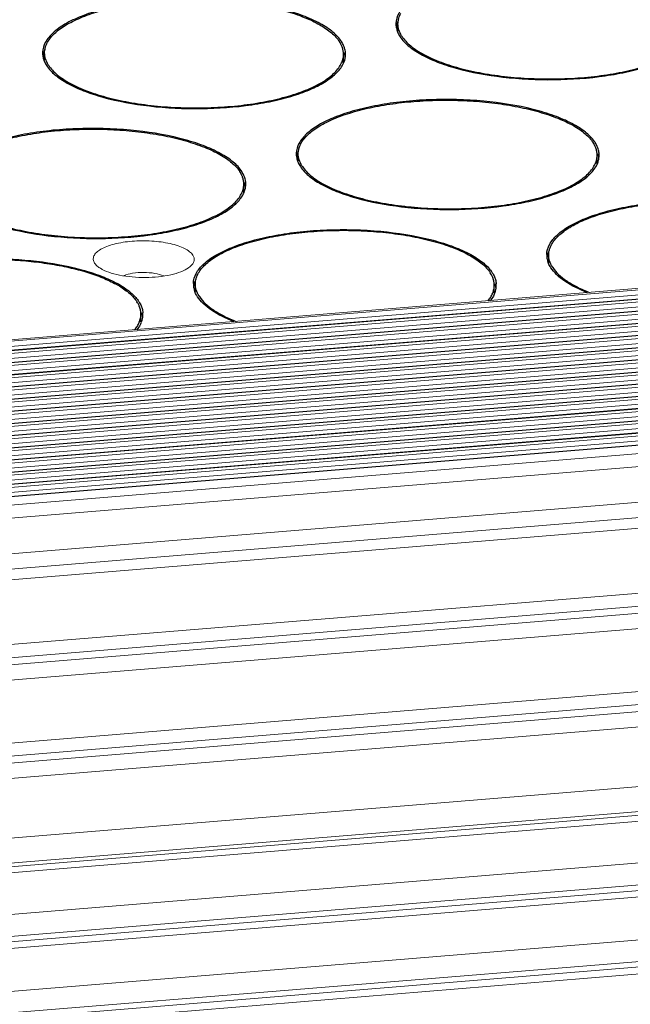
# Model space of a CAD drawing. Header units: millimetres. Extents: x 24895 to 26296, y -11704 to -10713.
# Tile 28 of 47: x 26030 to 26057, y -11367 to -11323. Entities that reach past the tile are written whole.
import ezdxf

# ---------------------------------------------------------------- set-up
doc = ezdxf.new("R2010")
doc.units = ezdxf.units.MM
doc.header["$LTSCALE"] = 50
doc.layers.get('0').update_dxf_attribs({"lineweight": 18})
doc.layers.add('02___PRT_ALL_AXES', color=7, linetype='Continuous')

msp = doc.modelspace()

# ---------------------------------------------------------------- linework, layer by layer
at = {"color": 7, "linetype": 'Continuous'}
for p, q in [((26201.594, -11323.471), (25789.028, -11357.292)), ((25789.066, -11357.35), (26201.631, -11323.529)), ((25789.118, -11357.569), (26201.684, -11323.748)), ((26201.889, -11323.925), (25789.324, -11357.745)), ((25789.399, -11357.861), (26201.964, -11324.04)), ((26201.868, -11323.908), (25789.422, -11357.719)), ((25789.452, -11358.08), (26202.017, -11324.259)), ((26202.223, -11324.435), (25789.657, -11358.256)), ((25789.732, -11358.371), (26202.298, -11324.55)), ((26202.201, -11324.419), (25789.755, -11358.23)), ((25789.785, -11358.591), (26202.35, -11324.77)), ((26202.556, -11324.946), (25789.991, -11358.767)), ((26202.534, -11324.929), (25790.088, -11358.741)), ((25790.066, -11358.882), (26202.631, -11325.061)), ((25790.118, -11359.101), (26202.683, -11325.281)), ((26202.867, -11325.44), (25790.422, -11359.251)), ((26202.889, -11325.457), (25790.324, -11359.278)), ((25790.399, -11359.393), (26202.964, -11325.572)), ((25790.529, -11359.606), (26203.016, -11325.791)), ((26203.222, -11325.967), (25790.657, -11359.788)), ((25790.732, -11359.903), (26203.297, -11326.082)), ((26203.2, -11325.951), (25790.755, -11359.762)), ((25790.862, -11360.116), (26203.35, -11326.302)), ((26203.555, -11326.478), (25790.99, -11360.299)), ((25791.065, -11360.414), (26203.63, -11326.593)), ((26203.534, -11326.462), (25791.088, -11360.273)), ((25791.196, -11360.627), (26203.683, -11326.813)), ((26203.889, -11326.989), (25791.323, -11360.81)), ((25791.398, -11360.925), (26203.964, -11327.104)), ((26203.867, -11326.972), (25791.421, -11360.783)), ((25791.529, -11361.138), (26204.016, -11327.323)), ((26204.222, -11327.499), (25791.657, -11361.32)), ((25791.732, -11361.435), (26204.297, -11327.614)), ((26204.2, -11327.483), (25791.755, -11361.294)), ((25791.862, -11361.649), (26204.349, -11327.834)), ((26204.555, -11328.01), (25791.99, -11361.831)), ((26204.533, -11327.994), (25792.088, -11361.805)), ((25792.065, -11361.946), (26204.63, -11328.125)), ((25792.195, -11362.159), (26204.683, -11328.345)), ((26204.888, -11328.521), (25792.323, -11362.342)), ((25792.398, -11362.457), (26204.963, -11328.636)), ((26204.866, -11328.504), (25792.421, -11362.315)), ((25792.529, -11362.67), (26205.016, -11328.855)), ((26205.221, -11329.031), (25792.656, -11362.852)), ((25792.731, -11362.967), (26205.297, -11329.147)), ((26205.2, -11329.015), (25792.754, -11362.826)), ((25792.862, -11363.181), (26205.349, -11329.366)), ((26205.555, -11329.542), (25792.989, -11363.363)), ((25793.065, -11363.478), (26205.63, -11329.657)), ((26205.533, -11329.526), (25793.087, -11363.337)), ((25793.195, -11363.691), (26205.682, -11329.877)), ((26205.866, -11330.036), (25793.301, -11363.857)), ((26205.888, -11330.053), (25793.323, -11363.874)), ((25793.55, -11364.222), (26206.115, -11330.401)), ((25793.908, -11364.771), (26206.25, -11330.968)), ((25794.888, -11366.272), (26206.392, -11332.538)), ((25795.306, -11366.914), (26206.307, -11333.221)), ((25795.599, -11367.363), (26204.899, -11333.81)), ((26033.712, -11334.284), (26033.596, -11334.155)), ((26206.67, -11336.524), (25797.124, -11370.098)), ((26206.805, -11337.091), (25797.294, -11370.662)), ((26206.833, -11337.405), (25797.38, -11370.971)), ((26206.748, -11338.088), (25797.537, -11371.634)), ((25797.984, -11374.377), (26207.061, -11340.842)), ((25798.052, -11374.949), (26207.196, -11341.409)), ((26207.224, -11341.723), (25798.078, -11375.263)), ((26207.139, -11342.405), (25798.139, -11375.934)), ((25798.375, -11378.553), (26207.364, -11345.025)), ((25798.472, -11379.641), (26207.521, -11346.109)), ((26207.509, -11346.274), (25798.487, -11379.805)), ((26207.417, -11346.55), (25798.511, -11380.071)), ((25798.676, -11381.905), (26207.153, -11348.419)), ((25798.763, -11382.864), (26207.295, -11349.373)), ((26207.28, -11349.618), (25798.784, -11383.106)), ((26207.187, -11349.915), (25798.81, -11383.393)), ((25798.98, -11385.284), (26206.958, -11351.839)), ((25799.065, -11386.221), (26207.102, -11352.771)), ((26207.089, -11353.02), (25799.087, -11386.467)), ((26206.995, -11353.339), (25799.115, -11386.776))]:
    msp.add_line(p, q, dxfattribs=at)
for points, knots in [([(26033.596, -11334.155), (26033.566, -11334.108), (26033.521, -11334.001), (26033.555, -11333.823), (26033.681, -11333.666), (26033.879, -11333.527), (26034.145, -11333.405), (26034.604, -11333.264), (26035.273, -11333.164), (26036.107, -11333.157), (26036.79, -11333.246), (26037.273, -11333.378), (26037.563, -11333.495), (26037.788, -11333.629), (26037.901, -11333.741), (26037.939, -11333.799)], [0, 0, 0, 0, 0.033454, 0.065423, 0.103054, 0.150465, 0.208667, 0.276944, 0.436244, 0.609111, 0.772842, 0.844704, 0.907054, 0.958777, 1, 1, 1, 1]), ([(26037.939, -11333.799), (26037.964, -11333.838), (26038.003, -11333.921), (26038.001, -11334.061), (26037.935, -11334.194), (26037.863, -11334.268), (26037.821, -11334.304)], [0, 0, 0, 0, 0.241927, 0.467165, 0.710668, 1, 1, 1, 1]), ([(26033.929, -11334.429), (26033.908, -11334.418), (26033.832, -11334.375), (26033.76, -11334.325), (26033.712, -11334.284)], [0, 0, 0, 0, 0.27097, 1, 1, 1, 1]), ([(26037.821, -11334.304), (26037.731, -11334.38), (26037.493, -11334.514), (26037.068, -11334.653), (26036.554, -11334.75), (26035.797, -11334.809), (26035.039, -11334.765), (26034.352, -11334.61), (26034.056, -11334.496), (26033.929, -11334.429)], [0, 0, 0, 0, 0.088137, 0.200454, 0.332288, 0.476286, 0.765275, 0.893104, 1, 1, 1, 1]), ([(26034.879, -11334.71), (26035.005, -11334.656), (26035.302, -11334.584), (26035.767, -11334.552), (26036.232, -11334.59), (26036.527, -11334.665), (26036.652, -11334.721)], [0, 0, 0, 0, 0.228465, 0.50049, 0.772258, 1, 1, 1, 1])]:
    msp.add_open_spline(points, degree=3, knots=knots, dxfattribs=at)
at = {"layer": '02___PRT_ALL_AXES', "color": 7, "linetype": 'Continuous'}
for p, q in [((26047.005, -11323.911), (26047.007, -11323.576)), ((26031.385, -11325.192), (26031.387, -11324.856)), ((26044.597, -11325.26), (26044.599, -11324.925)), ((26042.598, -11329.653), (26042.599, -11329.317)), ((26055.809, -11329.721), (26055.811, -11329.386)), ((26040.189, -11331.001), (26040.191, -11330.666)), ((26053.67, -11334.125), (26053.671, -11333.79)), ((26034.724, -11335.126), (26034.734, -11335.131)), ((26038.05, -11335.406), (26038.051, -11335.07)), ((26051.261, -11335.474), (26051.263, -11335.138)), ((26035.641, -11336.754), (26035.643, -11336.419))]:
    msp.add_line(p, q, dxfattribs=at)
for centre, radius, start, end in [((26047.8, -11323.58), 0.883, 178.3207, 179.7263), ((26047.801, -11323.58), 0.884, 179.7287, 183.8061), ((26047.817, -11323.579), 0.9, 183.8206, 189.0389), ((26047.856, -11323.856), 0.941, 163.6201, 171.6151), ((26047.903, -11323.869), 0.99, 162.3529, 163.6651), ((26047.861, -11323.571), 0.945, 189.0628, 195.3277), ((26047.918, -11323.556), 1.004, 195.3126, 199.0309), ((26047.956, -11323.543), 1.044, 199.0182, 200.5531), ((26048.318, -11323.399), 1.351, 211.705, 213.1278), ((26043.342, -11325.068), 1.287, 28.6776, 33.1871), ((26043.308, -11325.139), 1.432, 33.1334, 35.1147), ((26032.18, -11324.86), 0.883, 178.3207, 179.7263), ((26032.181, -11324.86), 0.884, 179.7287, 183.8061), ((26032.197, -11324.859), 0.9, 183.8206, 189.0389), ((26032.236, -11325.137), 0.941, 163.6201, 171.6151), ((26032.241, -11324.852), 0.945, 189.0628, 195.3277), ((26032.283, -11325.15), 0.99, 162.3529, 163.6651), ((26043.592, -11324.95), 1.01, 17.9254, 19.7633), ((26043.724, -11324.92), 0.875, 359.7076, 4.2131), ((26043.661, -11325.221), 1.031, 17.049, 20.859), ((26043.7, -11325.209), 0.989, 15.2991, 17.0329), ((26043.743, -11325.198), 0.945, 9.0628, 15.3277), ((26043.795, -11324.92), 0.894, 351.6597, 358.3023), ((26043.805, -11324.921), 0.884, 359.7287, 3.8061), ((26043.806, -11324.921), 0.883, 358.3198, 359.7263), ((26032.298, -11324.836), 1.004, 195.3126, 199.0309), ((26032.336, -11324.824), 1.044, 199.0182, 200.5531), ((26032.698, -11324.679), 1.351, 211.705, 213.1278), ((26043.723, -11325.255), 0.874, 356.2387, 359.7005), ((26043.675, -11324.891), 1.017, 338.6003, 343.6344), ((26043.748, -11324.912), 0.941, 343.6201, 351.6151), ((26054.555, -11329.529), 1.287, 28.6776, 33.1871), ((26054.52, -11329.6), 1.432, 33.1334, 35.1147), ((26043.392, -11329.321), 0.883, 178.3207, 179.7263), ((26043.393, -11329.321), 0.884, 179.7287, 183.8061), ((26043.448, -11329.598), 0.941, 163.6201, 171.6151), ((26043.495, -11329.611), 0.99, 162.3529, 163.6651), ((26054.805, -11329.411), 1.01, 17.9254, 19.7633), ((26054.936, -11329.381), 0.875, 359.7076, 4.2131), ((26054.873, -11329.682), 1.031, 17.049, 20.859), ((26055.017, -11329.382), 0.884, 359.7287, 3.8061), ((26043.409, -11329.32), 0.9, 183.8206, 189.0389), ((26043.454, -11329.313), 0.945, 189.0628, 195.3277), ((26043.51, -11329.297), 1.004, 195.3126, 199.0309), ((26043.548, -11329.284), 1.044, 199.0182, 200.5531), ((26054.815, -11329.324), 1.095, 334.7139, 338.6065), ((26054.935, -11329.716), 0.874, 356.2387, 359.7005), ((26054.887, -11329.352), 1.017, 338.6003, 343.6344), ((26054.912, -11329.67), 0.989, 15.2991, 17.0329), ((26054.96, -11329.373), 0.941, 343.6201, 351.6151), ((26054.955, -11329.659), 0.945, 9.0628, 15.3277), ((26055.007, -11329.381), 0.894, 351.6597, 358.3023), ((26055.018, -11329.381), 0.883, 358.3198, 359.7263), ((26038.935, -11330.81), 1.287, 28.6776, 33.1871), ((26038.9, -11330.881), 1.432, 33.1334, 35.1147), ((26043.91, -11329.14), 1.351, 211.705, 213.1278), ((26039.185, -11330.692), 1.01, 17.9254, 19.7633), ((26039.316, -11330.662), 0.875, 359.7076, 4.2131), ((26039.253, -11330.963), 1.031, 17.049, 20.859), ((26039.292, -11330.95), 0.989, 15.2991, 17.0329), ((26039.397, -11330.662), 0.884, 359.7287, 3.8061), ((26039.398, -11330.662), 0.883, 358.3198, 359.7263), ((26039.195, -11330.604), 1.095, 334.7317, 338.6068), ((26039.315, -11330.997), 0.874, 356.2387, 359.7005), ((26039.267, -11330.633), 1.017, 338.6003, 343.6344), ((26039.34, -11330.654), 0.941, 343.6201, 351.6151), ((26039.335, -11330.939), 0.945, 9.0628, 15.3277), ((26039.387, -11330.661), 0.894, 351.6597, 358.3023), ((26054.464, -11333.794), 0.883, 178.3207, 179.7263), ((26054.465, -11333.794), 0.884, 179.7287, 183.8061), ((26054.481, -11333.793), 0.9, 183.8206, 189.0389), ((26054.52, -11334.07), 0.941, 163.6201, 171.6151), ((26054.526, -11333.785), 0.945, 189.0628, 195.3277), ((26054.582, -11333.77), 1.004, 195.3126, 199.0309), ((26054.567, -11334.083), 0.99, 162.3529, 163.6651), ((26054.62, -11333.757), 1.044, 199.0182, 200.5531), ((26050.007, -11335.282), 1.287, 28.6776, 33.1871), ((26049.972, -11335.353), 1.432, 33.1334, 35.1147), ((26054.982, -11333.612), 1.351, 211.705, 213.1278), ((26050.257, -11335.164), 1.01, 17.9254, 19.7633), ((26032.408, -11338.946), 4.414, 60.0021, 60.9229), ((26032.385, -11339.104), 4.615, 60.4852, 61.4834), ((26032.524, -11338.746), 4.183, 58.7944, 60.0015), ((26032.51, -11338.883), 4.362, 59.4931, 60.4851), ((26038.844, -11335.074), 0.883, 178.3207, 179.7263), ((26038.845, -11335.074), 0.884, 179.7287, 183.8061), ((26038.861, -11335.073), 0.9, 183.8206, 189.0389), ((26038.9, -11335.351), 0.941, 163.6201, 171.6151), ((26038.906, -11335.066), 0.945, 189.0628, 195.3277), ((26038.962, -11335.05), 1.004, 195.3126, 199.0309), ((26038.947, -11335.364), 0.99, 162.3529, 163.6651), ((26039, -11335.037), 1.044, 199.0182, 200.5531), ((26050.388, -11335.134), 0.875, 359.7076, 4.2131), ((26050.339, -11335.105), 1.017, 338.6003, 343.6344), ((26050.325, -11335.435), 1.031, 17.049, 20.859), ((26050.364, -11335.423), 0.989, 15.2991, 17.0329), ((26050.413, -11335.126), 0.941, 343.6201, 351.6151), ((26050.407, -11335.411), 0.945, 9.0628, 15.3277), ((26050.459, -11335.134), 0.894, 351.6597, 358.3023), ((26050.469, -11335.134), 0.884, 359.7287, 3.8061), ((26050.47, -11335.134), 0.883, 358.3198, 359.7263), ((26034.387, -11336.563), 1.287, 28.6776, 33.1871), ((26034.352, -11336.633), 1.432, 33.1334, 35.1147), ((26039.362, -11334.893), 1.351, 211.705, 213.1278), ((26050.271, -11335.078), 1.091, 335.1336, 338.6116), ((26034.637, -11336.444), 1.01, 17.9254, 19.7633), ((26034.768, -11336.414), 0.875, 359.7076, 4.2131), ((26034.651, -11336.359), 1.091, 335.1337, 338.6116), ((26034.719, -11336.385), 1.017, 338.6003, 343.6344), ((26034.705, -11336.716), 1.031, 17.049, 20.859), ((26034.744, -11336.703), 0.989, 15.2991, 17.0329), ((26034.793, -11336.407), 0.941, 343.6201, 351.6151), ((26034.787, -11336.692), 0.945, 9.0628, 15.3277), ((26034.839, -11336.414), 0.894, 351.6597, 358.3023), ((26034.849, -11336.415), 0.884, 359.7287, 3.8061), ((26034.85, -11336.415), 0.883, 358.3198, 359.7263)]:
    msp.add_arc(centre, radius, start, end, dxfattribs=at)
for points, knots in [([(26060.099, -11323.035), (26059.989, -11322.878), (26059.676, -11322.574), (26059.066, -11322.2), (26058.288, -11321.871), (26056.997, -11321.486), (26055.15, -11321.198), (26053.214, -11321.149), (26051.651, -11321.261), (26050.546, -11321.418), (26049.539, -11321.644), (26048.66, -11321.931), (26047.936, -11322.27), (26047.387, -11322.652), (26047.022, -11323.076), (26046.922, -11323.404), (26046.917, -11323.554)], [0, 0, 0, 0, 0.039993, 0.089203, 0.147831, 0.21504, 0.368754, 0.534561, 0.616306, 0.69421, 0.766195, 0.830498, 0.885835, 0.931671, 0.968749, 1, 1, 1, 1]), ([(26044.479, -11324.316), (26044.369, -11324.158), (26044.056, -11323.854), (26043.446, -11323.481), (26042.668, -11323.151), (26041.377, -11322.767), (26039.53, -11322.479), (26037.594, -11322.429), (26036.031, -11322.541), (26034.926, -11322.699), (26033.919, -11322.925), (26033.04, -11323.212), (26032.316, -11323.55), (26031.767, -11323.933), (26031.402, -11324.356), (26031.302, -11324.684), (26031.297, -11324.835)], [0, 0, 0, 0, 0.039993, 0.089203, 0.147831, 0.21504, 0.368754, 0.534561, 0.616306, 0.69421, 0.766195, 0.830498, 0.885835, 0.931671, 0.968749, 1, 1, 1, 1]), ([(26031.516, -11324.39), (26031.596, -11324.244), (26031.77, -11324.04), (26032.055, -11323.806), (26032.321, -11323.628), (26032.628, -11323.461), (26033.105, -11323.243), (26033.789, -11323.005), (26034.7, -11322.781), (26035.704, -11322.616), (26036.772, -11322.514), (26037.876, -11322.478), (26038.983, -11322.509), (26040.061, -11322.607), (26041.081, -11322.769), (26042.014, -11322.989), (26042.72, -11323.224), (26043.217, -11323.439), (26043.54, -11323.606), (26043.824, -11323.782), (26044.131, -11324.015), (26044.325, -11324.218), (26044.42, -11324.364)], [0, 0, 0, 0, 0.036003, 0.05695, 0.080032, 0.10529, 0.132701, 0.193632, 0.261842, 0.335892, 0.414065, 0.494462, 0.575093, 0.653959, 0.729134, 0.798848, 0.861587, 0.889981, 0.916251, 0.940348, 0.96228, 1, 1, 1, 1]), ([(26047.027, -11323.392), (26047.033, -11323.368), (26047.058, -11323.27), (26047.099, -11323.176), (26047.136, -11323.109)], [0, 0, 0, 0, 0.242133, 1, 1, 1, 1]), ([(26047.03, -11323.4), (26047.023, -11323.414), (26046.996, -11323.469), (26046.974, -11323.526), (26046.96, -11323.569)], [0, 0, 0, 0, 0.255838, 1, 1, 1, 1]), ([(26047.007, -11323.576), (26047.007, -11323.561), (26047.009, -11323.499), (26047.018, -11323.438), (26047.027, -11323.392)], [0, 0, 0, 0, 0.248676, 1, 1, 1, 1]), ([(26047.168, -11324.109), (26047.117, -11324.026), (26047.036, -11323.855), (26047.007, -11323.666), (26047.007, -11323.576)], [0, 0, 0, 0, 0.51844, 1, 1, 1, 1]), ([(26047.186, -11324.137), (26047.235, -11324.212), (26047.353, -11324.359), (26047.573, -11324.563), (26047.841, -11324.759), (26048.157, -11324.945), (26048.516, -11325.12), (26049.07, -11325.345), (26049.855, -11325.584), (26050.888, -11325.799), (26052.009, -11325.945), (26053.182, -11326.017), (26054.37, -11326.012), (26055.532, -11325.93), (26056.633, -11325.774), (26057.49, -11325.582), (26058.115, -11325.392), (26058.534, -11325.239), (26058.913, -11325.073), (26059.249, -11324.894), (26059.538, -11324.705), (26059.78, -11324.507), (26059.972, -11324.301), (26060.112, -11324.087), (26060.198, -11323.868), (26060.219, -11323.717), (26060.219, -11323.644)], [0, 0, 0, 0, 0.018662, 0.039448, 0.06256, 0.088083, 0.116008, 0.146261, 0.213173, 0.287377, 0.366958, 0.449726, 0.533334, 0.615398, 0.693607, 0.765835, 0.799139, 0.830307, 0.859194, 0.885702, 0.909794, 0.931512, 0.951006, 0.968572, 0.984682, 1, 1, 1, 1]), ([(26046.979, -11323.91), (26046.986, -11323.929), (26047.02, -11324.011), (26047.062, -11324.088), (26047.099, -11324.144)], [0, 0, 0, 0, 0.241755, 1, 1, 1, 1]), ([(26047.099, -11324.144), (26047.197, -11324.295), (26047.48, -11324.589), (26048.038, -11324.954), (26048.755, -11325.281), (26049.957, -11325.67), (26051.699, -11325.981), (26053.912, -11326.089), (26055.776, -11325.954), (26057.172, -11325.702), (26058.087, -11325.457), (26058.873, -11325.159), (26059.507, -11324.816), (26059.975, -11324.436), (26060.184, -11324.132), (26060.242, -11323.982)], [0, 0, 0, 0, 0.038196, 0.084944, 0.140602, 0.204567, 0.351998, 0.513562, 0.672794, 0.746475, 0.813759, 0.873222, 0.923943, 0.965796, 1, 1, 1, 1]), ([(26031.407, -11324.673), (26031.413, -11324.649), (26031.438, -11324.551), (26031.479, -11324.457), (26031.516, -11324.39)], [0, 0, 0, 0, 0.242133, 1, 1, 1, 1]), ([(26044.543, -11324.609), (26044.538, -11324.595), (26044.518, -11324.541), (26044.493, -11324.489), (26044.472, -11324.451)], [0, 0, 0, 0, 0.244634, 1, 1, 1, 1]), ([(26044.628, -11324.593), (26044.62, -11324.573), (26044.587, -11324.491), (26044.544, -11324.413), (26044.507, -11324.357)], [0, 0, 0, 0, 0.241712, 1, 1, 1, 1]), ([(26031.41, -11324.681), (26031.403, -11324.695), (26031.376, -11324.749), (26031.354, -11324.807), (26031.34, -11324.85)], [0, 0, 0, 0, 0.255838, 1, 1, 1, 1]), ([(26031.387, -11324.856), (26031.387, -11324.841), (26031.389, -11324.779), (26031.398, -11324.718), (26031.407, -11324.673)], [0, 0, 0, 0, 0.248676, 1, 1, 1, 1]), ([(26031.548, -11325.389), (26031.497, -11325.306), (26031.416, -11325.135), (26031.387, -11324.947), (26031.387, -11324.856)], [0, 0, 0, 0, 0.51844, 1, 1, 1, 1]), ([(26031.566, -11325.417), (26031.615, -11325.492), (26031.733, -11325.64), (26031.953, -11325.844), (26032.221, -11326.039), (26032.537, -11326.225), (26032.896, -11326.4), (26033.45, -11326.625), (26034.235, -11326.864), (26035.268, -11327.08), (26036.389, -11327.226), (26037.562, -11327.298), (26038.749, -11327.292), (26039.912, -11327.21), (26041.013, -11327.054), (26041.87, -11326.862), (26042.495, -11326.672), (26042.914, -11326.519), (26043.293, -11326.353), (26043.629, -11326.175), (26043.918, -11325.986), (26044.16, -11325.788), (26044.352, -11325.581), (26044.492, -11325.368), (26044.578, -11325.148), (26044.598, -11324.998), (26044.599, -11324.925)], [0, 0, 0, 0, 0.018662, 0.039448, 0.06256, 0.088083, 0.116008, 0.146261, 0.213173, 0.287377, 0.366958, 0.449726, 0.533334, 0.615398, 0.693607, 0.765835, 0.799139, 0.830307, 0.859194, 0.885702, 0.909794, 0.931512, 0.951006, 0.968572, 0.984682, 1, 1, 1, 1]), ([(26044.597, -11324.856), (26044.595, -11324.838), (26044.588, -11324.764), (26044.571, -11324.692), (26044.554, -11324.639)], [0, 0, 0, 0, 0.246657, 1, 1, 1, 1]), ([(26044.687, -11324.862), (26044.685, -11324.839), (26044.676, -11324.748), (26044.652, -11324.658), (26044.628, -11324.593)], [0, 0, 0, 0, 0.245626, 1, 1, 1, 1]), ([(26031.359, -11325.19), (26031.366, -11325.21), (26031.399, -11325.291), (26031.442, -11325.369), (26031.479, -11325.425)], [0, 0, 0, 0, 0.241755, 1, 1, 1, 1]), ([(26031.479, -11325.425), (26031.577, -11325.576), (26031.86, -11325.87), (26032.418, -11326.235), (26033.135, -11326.561), (26034.337, -11326.95), (26036.079, -11327.261), (26038.291, -11327.369), (26040.156, -11327.235), (26041.552, -11326.982), (26042.467, -11326.737), (26043.253, -11326.439), (26043.887, -11326.096), (26044.355, -11325.717), (26044.564, -11325.413), (26044.622, -11325.262)], [0, 0, 0, 0, 0.038196, 0.084944, 0.140602, 0.204567, 0.351998, 0.513562, 0.672794, 0.746475, 0.813759, 0.873222, 0.923943, 0.965796, 1, 1, 1, 1]), ([(26055.692, -11328.776), (26055.581, -11328.619), (26055.268, -11328.315), (26054.659, -11327.942), (26053.881, -11327.612), (26052.589, -11327.228), (26050.742, -11326.939), (26048.806, -11326.89), (26047.243, -11327.002), (26046.138, -11327.16), (26045.131, -11327.386), (26044.252, -11327.672), (26043.529, -11328.011), (26042.979, -11328.394), (26042.615, -11328.817), (26042.514, -11329.145), (26042.51, -11329.296)], [0, 0, 0, 0, 0.039993, 0.089203, 0.147831, 0.21504, 0.368754, 0.534561, 0.616306, 0.69421, 0.766195, 0.830498, 0.885835, 0.931671, 0.968749, 1, 1, 1, 1]), ([(26042.728, -11328.851), (26042.808, -11328.705), (26042.982, -11328.501), (26043.267, -11328.267), (26043.534, -11328.089), (26043.84, -11327.922), (26044.317, -11327.704), (26045.001, -11327.466), (26045.912, -11327.242), (26046.916, -11327.077), (26047.985, -11326.975), (26049.088, -11326.939), (26050.195, -11326.97), (26051.273, -11327.068), (26052.293, -11327.23), (26053.226, -11327.45), (26053.932, -11327.685), (26054.429, -11327.9), (26054.752, -11328.067), (26055.036, -11328.243), (26055.344, -11328.476), (26055.537, -11328.679), (26055.632, -11328.825)], [0, 0, 0, 0, 0.036003, 0.05695, 0.080032, 0.10529, 0.132701, 0.193632, 0.261842, 0.335892, 0.414065, 0.494462, 0.575093, 0.653959, 0.729134, 0.798848, 0.861587, 0.889981, 0.916251, 0.940348, 0.96228, 1, 1, 1, 1]), ([(26040.072, -11330.057), (26039.961, -11329.899), (26039.648, -11329.595), (26039.039, -11329.222), (26038.261, -11328.893), (26036.969, -11328.508), (26035.122, -11328.22), (26033.186, -11328.17), (26031.623, -11328.283), (26030.518, -11328.44), (26029.511, -11328.666), (26028.632, -11328.953), (26027.908, -11329.292), (26027.359, -11329.674), (26026.994, -11330.098), (26026.894, -11330.426), (26026.89, -11330.576)], [0, 0, 0, 0, 0.039993, 0.089203, 0.147831, 0.21504, 0.368754, 0.534561, 0.616306, 0.69421, 0.766195, 0.830498, 0.885835, 0.931671, 0.968749, 1, 1, 1, 1]), ([(26027.108, -11330.131), (26027.188, -11329.986), (26027.362, -11329.782), (26027.647, -11329.547), (26027.914, -11329.37), (26028.22, -11329.202), (26028.697, -11328.984), (26029.381, -11328.747), (26030.292, -11328.523), (26031.296, -11328.357), (26032.365, -11328.255), (26033.468, -11328.219), (26034.575, -11328.251), (26035.653, -11328.349), (26036.673, -11328.51), (26037.606, -11328.731), (26038.312, -11328.965), (26038.809, -11329.181), (26039.132, -11329.347), (26039.416, -11329.523), (26039.724, -11329.757), (26039.917, -11329.959), (26040.012, -11330.105)], [0, 0, 0, 0, 0.036003, 0.05695, 0.080032, 0.10529, 0.132701, 0.193632, 0.261842, 0.335892, 0.414065, 0.494462, 0.575093, 0.653959, 0.729134, 0.798848, 0.861587, 0.889981, 0.916251, 0.940348, 0.96228, 1, 1, 1, 1]), ([(26042.62, -11329.134), (26042.625, -11329.11), (26042.65, -11329.012), (26042.691, -11328.918), (26042.728, -11328.851)], [0, 0, 0, 0, 0.242133, 1, 1, 1, 1]), ([(26055.755, -11329.07), (26055.751, -11329.056), (26055.73, -11329.002), (26055.705, -11328.95), (26055.684, -11328.911)], [0, 0, 0, 0, 0.244634, 1, 1, 1, 1]), ([(26055.84, -11329.054), (26055.833, -11329.034), (26055.799, -11328.952), (26055.756, -11328.874), (26055.719, -11328.817)], [0, 0, 0, 0, 0.241712, 1, 1, 1, 1]), ([(26042.623, -11329.142), (26042.615, -11329.156), (26042.588, -11329.21), (26042.566, -11329.267), (26042.552, -11329.311)], [0, 0, 0, 0, 0.255838, 1, 1, 1, 1]), ([(26042.599, -11329.317), (26042.599, -11329.302), (26042.601, -11329.24), (26042.61, -11329.179), (26042.62, -11329.134)], [0, 0, 0, 0, 0.248676, 1, 1, 1, 1]), ([(26042.761, -11329.85), (26042.709, -11329.767), (26042.628, -11329.596), (26042.599, -11329.408), (26042.599, -11329.317)], [0, 0, 0, 0, 0.51844, 1, 1, 1, 1]), ([(26055.809, -11329.317), (26055.807, -11329.299), (26055.8, -11329.225), (26055.783, -11329.153), (26055.766, -11329.1)], [0, 0, 0, 0, 0.246657, 1, 1, 1, 1]), ([(26055.899, -11329.323), (26055.898, -11329.3), (26055.888, -11329.209), (26055.864, -11329.119), (26055.84, -11329.054)], [0, 0, 0, 0, 0.245626, 1, 1, 1, 1]), ([(26042.571, -11329.651), (26042.578, -11329.671), (26042.612, -11329.752), (26042.655, -11329.83), (26042.691, -11329.885)], [0, 0, 0, 0, 0.241755, 1, 1, 1, 1]), ([(26042.691, -11329.885), (26042.788, -11330.035), (26043.067, -11330.326), (26043.616, -11330.688), (26044.322, -11331.012), (26045.506, -11331.4), (26047.223, -11331.714), (26049.412, -11331.83), (26051.261, -11331.707), (26052.654, -11331.467), (26053.574, -11331.231), (26054.369, -11330.942), (26055.018, -11330.608), (26055.507, -11330.238), (26055.735, -11329.941), (26055.805, -11329.792)], [0, 0, 0, 0, 0.037961, 0.084333, 0.139484, 0.202844, 0.348972, 0.509496, 0.668403, 0.742297, 0.810071, 0.870295, 0.921996, 0.964917, 1, 1, 1, 1]), ([(26042.779, -11329.878), (26042.827, -11329.953), (26042.945, -11330.101), (26043.165, -11330.305), (26043.433, -11330.5), (26043.749, -11330.686), (26044.109, -11330.861), (26044.663, -11331.086), (26045.447, -11331.325), (26046.48, -11331.541), (26047.601, -11331.687), (26048.774, -11331.759), (26049.962, -11331.753), (26051.124, -11331.671), (26052.225, -11331.515), (26053.082, -11331.323), (26053.707, -11331.133), (26054.126, -11330.98), (26054.505, -11330.814), (26054.841, -11330.636), (26055.131, -11330.447), (26055.372, -11330.249), (26055.564, -11330.042), (26055.704, -11329.829), (26055.791, -11329.609), (26055.811, -11329.459), (26055.811, -11329.386)], [0, 0, 0, 0, 0.018662, 0.039448, 0.06256, 0.088083, 0.116008, 0.146261, 0.213173, 0.287377, 0.366958, 0.449726, 0.533334, 0.615398, 0.693607, 0.765835, 0.799139, 0.830307, 0.859194, 0.885702, 0.909794, 0.931512, 0.951006, 0.968572, 0.984682, 1, 1, 1, 1]), ([(26040.135, -11330.35), (26040.13, -11330.337), (26040.11, -11330.283), (26040.085, -11330.23), (26040.064, -11330.192)], [0, 0, 0, 0, 0.244634, 1, 1, 1, 1]), ([(26040.22, -11330.334), (26040.213, -11330.314), (26040.179, -11330.232), (26040.136, -11330.154), (26040.099, -11330.098)], [0, 0, 0, 0, 0.241712, 1, 1, 1, 1]), ([(26027.158, -11331.159), (26027.207, -11331.233), (26027.325, -11331.381), (26027.545, -11331.585), (26027.813, -11331.781), (26028.129, -11331.967), (26028.489, -11332.142), (26029.043, -11332.366), (26029.827, -11332.605), (26030.86, -11332.821), (26031.981, -11332.967), (26033.154, -11333.039), (26034.342, -11333.034), (26035.504, -11332.952), (26036.605, -11332.796), (26037.462, -11332.604), (26038.087, -11332.414), (26038.506, -11332.261), (26038.885, -11332.094), (26039.221, -11331.916), (26039.51, -11331.727), (26039.752, -11331.529), (26039.944, -11331.323), (26040.084, -11331.109), (26040.171, -11330.89), (26040.191, -11330.739), (26040.191, -11330.666)], [0, 0, 0, 0, 0.018662, 0.039448, 0.06256, 0.088083, 0.116008, 0.146261, 0.213173, 0.287377, 0.366958, 0.449726, 0.533334, 0.615398, 0.693607, 0.765835, 0.799139, 0.830307, 0.859194, 0.885702, 0.909794, 0.931512, 0.951006, 0.968572, 0.984682, 1, 1, 1, 1]), ([(26040.189, -11330.597), (26040.187, -11330.579), (26040.18, -11330.506), (26040.163, -11330.433), (26040.146, -11330.381)], [0, 0, 0, 0, 0.246657, 1, 1, 1, 1]), ([(26040.279, -11330.603), (26040.278, -11330.581), (26040.268, -11330.489), (26040.244, -11330.399), (26040.22, -11330.334)], [0, 0, 0, 0, 0.245626, 1, 1, 1, 1]), ([(26027.071, -11331.166), (26027.168, -11331.315), (26027.447, -11331.606), (26027.996, -11331.968), (26028.703, -11332.293), (26029.886, -11332.681), (26031.604, -11332.994), (26033.792, -11333.11), (26035.642, -11332.988), (26037.034, -11332.747), (26037.954, -11332.511), (26038.749, -11332.223), (26039.399, -11331.889), (26039.887, -11331.518), (26040.115, -11331.221), (26040.185, -11331.072)], [0, 0, 0, 0, 0.037962, 0.084336, 0.139489, 0.202852, 0.348986, 0.509515, 0.668424, 0.742316, 0.810089, 0.870309, 0.922005, 0.964921, 1, 1, 1, 1]), ([(26053.582, -11333.768), (26053.586, -11333.618), (26053.687, -11333.29), (26054.051, -11332.866), (26054.601, -11332.484), (26055.324, -11332.145), (26056.203, -11331.858), (26057.21, -11331.632), (26058.315, -11331.475), (26059.878, -11331.362), (26061.814, -11331.412), (26063.661, -11331.7), (26064.953, -11332.085), (26065.731, -11332.414), (26066.34, -11332.787), (26066.653, -11333.091), (26066.764, -11333.249)], [0, 0, 0, 0, 0.031251, 0.068329, 0.114165, 0.169502, 0.233805, 0.30579, 0.383694, 0.465439, 0.631246, 0.78496, 0.852169, 0.910797, 0.960007, 1, 1, 1, 1]), ([(26053.8, -11333.323), (26053.88, -11333.178), (26054.054, -11332.973), (26054.339, -11332.739), (26054.606, -11332.562), (26054.912, -11332.394), (26055.389, -11332.176), (26056.073, -11331.939), (26056.984, -11331.715), (26057.988, -11331.549), (26059.057, -11331.447), (26060.16, -11331.411), (26061.267, -11331.443), (26062.345, -11331.541), (26063.366, -11331.702), (26064.298, -11331.923), (26065.004, -11332.157), (26065.501, -11332.373), (26065.824, -11332.539), (26066.108, -11332.715), (26066.416, -11332.949), (26066.609, -11333.151), (26066.704, -11333.297)], [0, 0, 0, 0, 0.036003, 0.05695, 0.080032, 0.10529, 0.132701, 0.193632, 0.261842, 0.335892, 0.414065, 0.494462, 0.575093, 0.653959, 0.729134, 0.798848, 0.861587, 0.889981, 0.916251, 0.940348, 0.96228, 1, 1, 1, 1]), ([(26037.962, -11335.048), (26037.966, -11334.898), (26038.067, -11334.57), (26038.431, -11334.147), (26038.981, -11333.764), (26039.704, -11333.425), (26040.583, -11333.139), (26041.59, -11332.913), (26042.695, -11332.755), (26044.258, -11332.643), (26046.194, -11332.692), (26048.041, -11332.981), (26049.333, -11333.365), (26050.111, -11333.695), (26050.72, -11334.068), (26051.033, -11334.372), (26051.144, -11334.529)], [0, 0, 0, 0, 0.031251, 0.068329, 0.114165, 0.169502, 0.233805, 0.30579, 0.383694, 0.465439, 0.631246, 0.78496, 0.852169, 0.910797, 0.960007, 1, 1, 1, 1]), ([(26038.18, -11334.604), (26038.26, -11334.458), (26038.434, -11334.254), (26038.719, -11334.019), (26038.986, -11333.842), (26039.292, -11333.674), (26039.769, -11333.456), (26040.453, -11333.219), (26041.364, -11332.995), (26042.368, -11332.83), (26043.437, -11332.728), (26044.54, -11332.692), (26045.647, -11332.723), (26046.725, -11332.821), (26047.746, -11332.983), (26048.678, -11333.203), (26049.384, -11333.438), (26049.881, -11333.653), (26050.204, -11333.82), (26050.488, -11333.996), (26050.796, -11334.229), (26050.989, -11334.432), (26051.084, -11334.578)], [0, 0, 0, 0, 0.036003, 0.05695, 0.080032, 0.10529, 0.132701, 0.193632, 0.261842, 0.335892, 0.414065, 0.494462, 0.575093, 0.653959, 0.729134, 0.798848, 0.861587, 0.889981, 0.916251, 0.940348, 0.96228, 1, 1, 1, 1]), ([(26053.624, -11333.783), (26053.629, -11333.769), (26053.648, -11333.711), (26053.673, -11333.655), (26053.695, -11333.614)], [0, 0, 0, 0, 0.244765, 1, 1, 1, 1]), ([(26053.671, -11333.79), (26053.671, -11333.774), (26053.673, -11333.713), (26053.682, -11333.651), (26053.692, -11333.606)], [0, 0, 0, 0, 0.248676, 1, 1, 1, 1]), ([(26053.692, -11333.606), (26053.697, -11333.582), (26053.722, -11333.484), (26053.763, -11333.39), (26053.8, -11333.323)], [0, 0, 0, 0, 0.242133, 1, 1, 1, 1]), ([(26022.342, -11336.329), (26022.345, -11336.197), (26022.421, -11335.914), (26022.705, -11335.535), (26023.138, -11335.186), (26023.712, -11334.869), (26024.416, -11334.589), (26025.233, -11334.353), (26026.144, -11334.166), (26027.476, -11333.986), (26029.206, -11333.914), (26031.23, -11334.055), (26032.809, -11334.359), (26033.901, -11334.72), (26034.375, -11334.933), (26034.589, -11335.049)], [0, 0, 0, 0, 0.029878, 0.064263, 0.105702, 0.155136, 0.212494, 0.277077, 0.347781, 0.423222, 0.581848, 0.739426, 0.882489, 0.944989, 1, 1, 1, 1]), ([(26022.56, -11335.884), (26022.629, -11335.759), (26022.772, -11335.581), (26023.006, -11335.373), (26023.306, -11335.154), (26023.762, -11334.902), (26024.401, -11334.642), (26025.138, -11334.418), (26025.959, -11334.237), (26026.847, -11334.101), (26027.781, -11334.013), (26028.743, -11333.976), (26029.711, -11333.991), (26030.664, -11334.056), (26031.583, -11334.171), (26032.446, -11334.333), (26033.236, -11334.539), (26033.937, -11334.784), (26034.362, -11334.982), (26034.553, -11335.089)], [0, 0, 0, 0, 0.033926, 0.053277, 0.07437, 0.121936, 0.176602, 0.237812, 0.304684, 0.376107, 0.450808, 0.527408, 0.604468, 0.680537, 0.754191, 0.824084, 0.888998, 0.947895, 1, 1, 1, 1]), ([(26053.763, -11334.358), (26053.751, -11334.339), (26053.704, -11334.264), (26053.666, -11334.184), (26053.643, -11334.123)], [0, 0, 0, 0, 0.259205, 1, 1, 1, 1]), ([(26053.833, -11334.322), (26053.782, -11334.24), (26053.7, -11334.068), (26053.671, -11333.88), (26053.671, -11333.79)], [0, 0, 0, 0, 0.51844, 1, 1, 1, 1]), ([(26051.171, -11334.57), (26051.184, -11334.59), (26051.23, -11334.665), (26051.269, -11334.745), (26051.292, -11334.806)], [0, 0, 0, 0, 0.259263, 1, 1, 1, 1]), ([(26055.385, -11335.464), (26055.034, -11335.326), (26054.549, -11335.095), (26054.025, -11334.686), (26053.835, -11334.468), (26053.763, -11334.358)], [0, 0, 0, 0, 0.5694, 0.801264, 1, 1, 1, 1]), ([(26053.851, -11334.351), (26053.922, -11334.461), (26054.112, -11334.678), (26054.479, -11334.962), (26054.942, -11335.227), (26055.289, -11335.379), (26055.476, -11335.452)], [0, 0, 0, 0, 0.198197, 0.429646, 0.697013, 1, 1, 1, 1]), ([(26038.004, -11335.064), (26038.009, -11335.049), (26038.028, -11334.992), (26038.053, -11334.936), (26038.075, -11334.895)], [0, 0, 0, 0, 0.244765, 1, 1, 1, 1]), ([(26038.051, -11335.07), (26038.051, -11335.055), (26038.053, -11334.993), (26038.062, -11334.932), (26038.072, -11334.887)], [0, 0, 0, 0, 0.248676, 1, 1, 1, 1]), ([(26038.072, -11334.887), (26038.077, -11334.863), (26038.102, -11334.765), (26038.143, -11334.671), (26038.18, -11334.604)], [0, 0, 0, 0, 0.242133, 1, 1, 1, 1]), ([(26051.207, -11334.822), (26051.203, -11334.809), (26051.182, -11334.755), (26051.157, -11334.703), (26051.136, -11334.664)], [0, 0, 0, 0, 0.244634, 1, 1, 1, 1]), ([(26051.261, -11335.07), (26051.259, -11335.052), (26051.252, -11334.978), (26051.235, -11334.906), (26051.218, -11334.853)], [0, 0, 0, 0, 0.246657, 1, 1, 1, 1]), ([(26051.292, -11334.806), (26051.3, -11334.829), (26051.33, -11334.916), (26051.347, -11335.007), (26051.351, -11335.076)], [0, 0, 0, 0, 0.256131, 1, 1, 1, 1]), ([(26034.691, -11335.168), (26034.776, -11335.22), (26034.934, -11335.324), (26035.206, -11335.54), (26035.378, -11335.726), (26035.464, -11335.858)], [0, 0, 0, 0, 0.284809, 0.545708, 1, 1, 1, 1]), ([(26034.734, -11335.131), (26034.897, -11335.228), (26035.186, -11335.426), (26035.432, -11335.68), (26035.524, -11335.81)], [0, 0, 0, 0, 0.544211, 1, 1, 1, 1]), ([(26038.143, -11335.638), (26038.131, -11335.619), (26038.084, -11335.545), (26038.046, -11335.465), (26038.023, -11335.404)], [0, 0, 0, 0, 0.259205, 1, 1, 1, 1]), ([(26038.213, -11335.603), (26038.162, -11335.52), (26038.08, -11335.349), (26038.051, -11335.161), (26038.051, -11335.07)], [0, 0, 0, 0, 0.51844, 1, 1, 1, 1]), ([(26050.987, -11335.82), (26051.03, -11335.767), (26051.108, -11335.66), (26051.196, -11335.488), (26051.25, -11335.314), (26051.263, -11335.196), (26051.263, -11335.138)], [0, 0, 0, 0, 0.274207, 0.528389, 0.76804, 1, 1, 1, 1]), ([(26035.551, -11335.851), (26035.564, -11335.87), (26035.61, -11335.945), (26035.649, -11336.026), (26035.672, -11336.087)], [0, 0, 0, 0, 0.259263, 1, 1, 1, 1]), ([(26039.765, -11336.744), (26039.414, -11336.606), (26038.929, -11336.375), (26038.405, -11335.966), (26038.215, -11335.749), (26038.143, -11335.638)], [0, 0, 0, 0, 0.5694, 0.801264, 1, 1, 1, 1]), ([(26038.231, -11335.631), (26038.302, -11335.741), (26038.492, -11335.958), (26038.859, -11336.243), (26039.322, -11336.508), (26039.669, -11336.659), (26039.856, -11336.732)], [0, 0, 0, 0, 0.198197, 0.429646, 0.697013, 1, 1, 1, 1]), ([(26051.261, -11335.537), (26051.25, -11335.561), (26051.2, -11335.66), (26051.137, -11335.751), (26051.084, -11335.817)], [0, 0, 0, 0, 0.238729, 1, 1, 1, 1]), ([(26035.587, -11336.103), (26035.583, -11336.09), (26035.562, -11336.036), (26035.537, -11335.983), (26035.516, -11335.945)], [0, 0, 0, 0, 0.244634, 1, 1, 1, 1]), ([(26035.641, -11336.35), (26035.639, -11336.332), (26035.632, -11336.259), (26035.615, -11336.186), (26035.598, -11336.134)], [0, 0, 0, 0, 0.246657, 1, 1, 1, 1]), ([(26035.672, -11336.087), (26035.68, -11336.109), (26035.71, -11336.196), (26035.727, -11336.288), (26035.731, -11336.356)], [0, 0, 0, 0, 0.256131, 1, 1, 1, 1]), ([(26035.367, -11337.1), (26035.41, -11337.047), (26035.488, -11336.94), (26035.576, -11336.769), (26035.63, -11336.595), (26035.643, -11336.477), (26035.643, -11336.419)], [0, 0, 0, 0, 0.274207, 0.528389, 0.76804, 1, 1, 1, 1]), ([(26035.641, -11336.818), (26035.63, -11336.841), (26035.58, -11336.94), (26035.516, -11337.032), (26035.464, -11337.097)], [0, 0, 0, 0, 0.238729, 1, 1, 1, 1])]:
    msp.add_open_spline(points, degree=3, knots=knots, dxfattribs=at)

doc.saveas('drawing.dxf')
